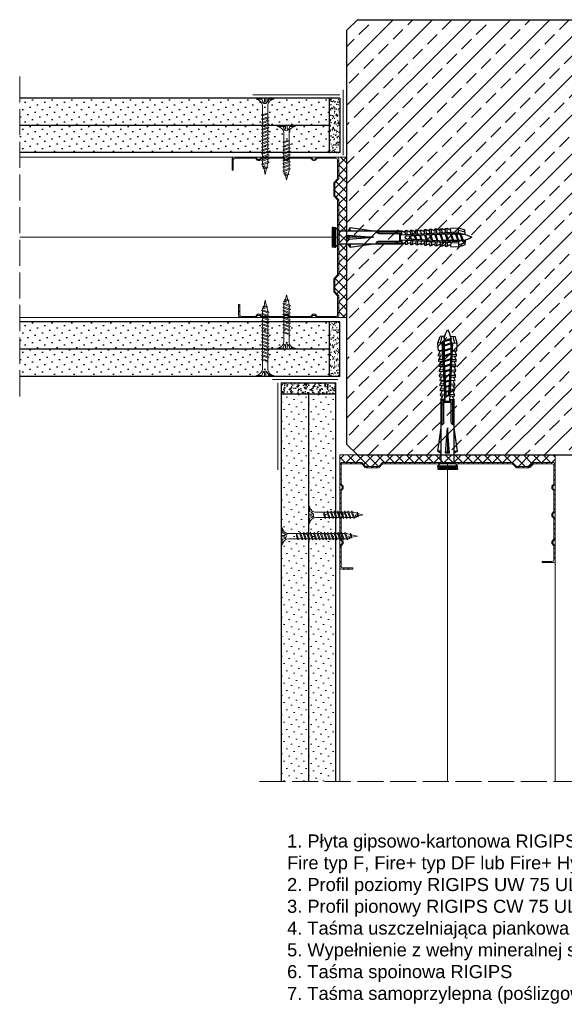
# Model space of a CAD drawing. Header units: millimetres. Extents: x 1245 to 3300, y 237 to 1534.
# Tile 7 of 16: x 2031 to 2281, y 237 to 690. Entities that reach past the tile are written whole.
import ezdxf

# ---------------------------------------------------------------- set-up
doc = ezdxf.new("R2010")
doc.units = ezdxf.units.MM
doc.linetypes.add('ACAD_ISO02W100', pattern=[15, 12, -3])
for name, color, linetype, lineweight in [('_ISOVER WELNA', 7, 'BATTING', 9), ('_RIGIPS AKCESORIA', 7, 'Continuous', 18), ('_RIGIPS G-K', 7, 'Continuous', 25), ('_RIGIPS PROFIL', 7, 'Continuous', 18), ('KRESKOWANIE', 7, 'Continuous', 9), ('PRZERYWANA', 7, 'ACAD_ISO02W100', 9)]:
    doc.layers.add(name, color=color, linetype=linetype, lineweight=lineweight)
doc.styles.get("Standard").update_dxf_attribs({"font": 'arial.ttf'})
doc.linetypes.add('BATTING', pattern='A,0.00254,-2.54,[134,ltypeshp.shx,S=2.54,R=0,X=-2.54,Y=0],-5.08,[134,ltypeshp.shx,S=2.54,R=180,X=2.54,Y=0],-2.54', length=10.16254)
pattern_1 = [(315, (4476.1884, -438.6024), (-1.122532, -3.367596), [0, -3.175])]
pattern_2 = [(315, (4476.1884, -461.8024), (-1.122532, -3.367596), [0, -3.175])]
pattern_3 = [(225, (185.7817, -234.77), (1.122532, -3.367596), [0, -3.175])]

# ---------------------------------------------------------------- blocks, each defined once
blk = doc.blocks.new('TN 25')
at = {"layer": '_RIGIPS AKCESORIA'}
for p, q in [((0, -0.84), (0, 7.16)), ((0, 7.16), (0.46, 7.16)), ((0.46, 4.78), (0, 4.78)), ((0.46, 7.16), (0.46, 4.78)), ((8.47, 4.46), (8.79, 5)), ((8.79, 5), (9.93, 2.01)), ((10.1, 4.46), (10.41, 5)), ((10.41, 5), (11.56, 2.01)), ((11.67, 4.46), (11.99, 5)), ((11.99, 5), (13.14, 2.01)), ((13.21, 4.46), (13.52, 5)), ((13.52, 5), (14.67, 2.01)), ((14.8, 4.46), (15.12, 5)), ((15.12, 5), (16.26, 2.01)), ((16.42, 4.46), (16.73, 5)), ((16.73, 5), (17.88, 2.01)), ((17.99, 4.46), (18.31, 5)), ((18.31, 5), (19.45, 2.01)), ((19.68, 4.46), (20, 5)), ((20, 5), (21.14, 2.01)), ((0, 3.5), (1.77, 3.5)), ((0, 2.83), (1.77, 2.83)), ((0.46, 1.64), (0, 1.64)), ((0.46, -0.84), (0.46, 1.64)), ((1.77, 3.5), (1.77, 4.2)), ((1.77, 2.83), (1.77, 2.18)), ((3.02, 4.46), (8.47, 4.46)), ((7.49, 2.01), (3.55, 2.01)), ((7.12, 4.46), (7.12, 3.18)), ((8.03, 2.01), (7.12, 4.46)), ((7.12, 3.18), (7.65, 1.53)), ((7.65, 1.53), (8.03, 2.01)), ((9.41, 2.01), (8.03, 2.01)), ((9.61, 1.51), (8.47, 4.46)), ((9, 4.46), (10.1, 4.46)), ((9.93, 2.01), (9.61, 1.51)), ((11.04, 2.01), (9.93, 2.01)), ((11.23, 1.51), (10.1, 4.46)), ((10.62, 4.46), (11.67, 4.46)), ((11.56, 2.01), (11.23, 1.51)), ((12.61, 2.01), (11.56, 2.01)), ((12.81, 1.51), (11.67, 4.46)), ((12.2, 4.46), (13.21, 4.46)), ((13.14, 2.01), (12.81, 1.51)), ((14.15, 2.01), (13.14, 2.01)), ((14.34, 1.51), (13.21, 4.46)), ((13.73, 4.46), (14.8, 4.46)), ((14.67, 2.01), (14.34, 1.51)), ((15.74, 2.01), (14.67, 2.01)), ((15.94, 1.51), (14.8, 4.46)), ((15.33, 4.46), (16.42, 4.46)), ((16.26, 2.01), (15.94, 1.51)), ((17.36, 2.01), (16.26, 2.01)), ((17.55, 1.51), (16.42, 4.46)), ((16.94, 4.46), (17.99, 4.46)), ((17.88, 2.01), (17.55, 1.51)), ((18.93, 2.01), (17.88, 2.01)), ((19.13, 1.51), (17.99, 4.46)), ((18.52, 4.46), (19.68, 4.46)), ((19.45, 2.01), (19.13, 1.51)), ((19.45, 2.01), (20.62, 2.01)), ((20.82, 1.51), (19.68, 4.46)), ((20.21, 4.46), (20.7, 4.46)), ((20.7, 4.46), (22.28, 3.98)), ((21.14, 2.01), (20.82, 1.51)), ((21.14, 2.01), (21.81, 2.12)), ((21.85, 1.83), (21.67, 3.28)), ((21.67, 3.28), (22.14, 2.4)), ((22.14, 2.4), (21.85, 1.83)), ((22.7, 2.36), (22.14, 2.4)), ((22.28, 3.98), (22.56, 4.37)), ((22.7, 2.36), (22.28, 3.98)), ((22.56, 4.37), (23.03, 2.71)), ((23.03, 2.71), (22.7, 2.36)), ((22.71, 3.85), (25, 3.24)), ((25, 3.24), (23.03, 2.71)), ((0, -0.84), (0.46, -0.84))]:
    blk.add_line(p, q, dxfattribs=at)
for centre, major_axis, ratio, start_param, end_param in [((3.09, 7.67), (0.17, 3.2), 0.826134, 1.773653, 3.180586), ((-0.04, 0.9), (0, 3.93), 0.848176, -0.720942, -0.151112), ((3.37, -1.57), (0.28, 3.57), 0.832181, 0.035984, 1.430787), ((-2.73, 15.91), (0, 14.76), 0.848176, 3.399396, 3.475072), ((0.59, 4.62), (0, 2.81), 0.848176, 3.475072, 3.862535), ((1.66, 3.18), (0, 0.895), 0.848176, -1.552777, -0.720942), ((1.66, 3.18), (0, 0.895), 0.848176, 3.862535, 4.730408)]:
    blk.add_ellipse(centre, major_axis=major_axis, ratio=ratio, start_param=start_param, end_param=end_param, dxfattribs=at)
blk = doc.blocks.new('TN 35')
at = {"layer": '_RIGIPS AKCESORIA'}
for p, q in [((0, -0.84), (0, 7.16)), ((0, 7.16), (0.46, 7.16)), ((0.46, 4.78), (0, 4.78)), ((0.46, 7.16), (0.46, 4.78)), ((8.47, 4.46), (8.79, 5)), ((8.79, 5), (9.93, 2.01)), ((10.1, 4.46), (10.41, 5)), ((10.41, 5), (11.56, 2.01)), ((11.67, 4.46), (11.99, 5)), ((11.99, 5), (13.14, 2.01)), ((13.21, 4.46), (13.52, 5)), ((13.52, 5), (14.67, 2.01)), ((14.8, 4.46), (15.12, 5)), ((15.12, 5), (16.26, 2.01)), ((16.42, 4.46), (16.73, 5)), ((16.73, 5), (17.88, 2.01)), ((17.99, 4.46), (18.31, 5)), ((18.31, 5), (19.45, 2.01)), ((19.57, 4.46), (19.88, 5)), ((19.88, 5), (21.03, 2.01)), ((21.14, 4.46), (21.46, 5)), ((21.46, 5), (22.6, 2.01)), ((22.72, 4.46), (23.03, 5)), ((23.03, 5), (24.18, 2.01)), ((24.29, 4.46), (24.61, 5)), ((24.61, 5), (25.75, 2.01)), ((25.87, 4.46), (26.18, 5)), ((26.18, 5), (27.33, 2.01)), ((27.44, 4.46), (27.76, 5)), ((27.76, 5), (28.9, 2.01)), ((29.13, 4.46), (29.45, 5)), ((29.45, 5), (30.59, 2.01)), ((0, 3.5), (1.77, 3.5)), ((0, 2.83), (1.77, 2.83)), ((0.46, 1.64), (0, 1.64)), ((0.46, -0.84), (0.46, 1.64)), ((1.77, 3.5), (1.77, 4.2)), ((1.77, 2.83), (1.77, 2.18)), ((3.02, 4.46), (8.47, 4.46)), ((7.49, 2.01), (3.55, 2.01)), ((7.12, 4.46), (7.12, 3.18)), ((8.03, 2.01), (7.12, 4.46)), ((7.12, 3.18), (7.65, 1.53)), ((7.65, 1.53), (8.03, 2.01)), ((9.41, 2.01), (8.03, 2.01)), ((9.61, 1.51), (8.47, 4.46)), ((9, 4.46), (10.1, 4.46)), ((9.93, 2.01), (9.61, 1.51)), ((11.04, 2.01), (9.93, 2.01)), ((11.23, 1.51), (10.1, 4.46)), ((10.62, 4.46), (11.67, 4.46)), ((11.56, 2.01), (11.23, 1.51)), ((12.61, 2.01), (11.56, 2.01)), ((12.81, 1.51), (11.67, 4.46)), ((12.2, 4.46), (13.21, 4.46)), ((13.14, 2.01), (12.81, 1.51)), ((14.15, 2.01), (13.14, 2.01)), ((14.34, 1.51), (13.21, 4.46)), ((13.73, 4.46), (14.8, 4.46)), ((14.67, 2.01), (14.34, 1.51)), ((15.74, 2.01), (14.67, 2.01)), ((15.94, 1.51), (14.8, 4.46)), ((15.33, 4.46), (16.42, 4.46)), ((16.26, 2.01), (15.94, 1.51)), ((17.36, 2.01), (16.26, 2.01)), ((17.55, 1.51), (16.42, 4.46)), ((16.94, 4.46), (17.99, 4.46)), ((17.88, 2.01), (17.55, 1.51)), ((18.93, 2.01), (17.84, 2.01)), ((19.13, 1.51), (17.99, 4.46)), ((18.52, 4.46), (19.57, 4.46)), ((19.45, 2.01), (19.13, 1.51)), ((20.51, 2.01), (19.41, 2.01)), ((20.7, 1.51), (19.57, 4.46)), ((20.09, 4.46), (21.14, 4.46)), ((21.03, 2.01), (20.7, 1.51)), ((22.08, 2.01), (20.99, 2.01)), ((22.28, 1.51), (21.14, 4.46)), ((21.67, 4.46), (22.72, 4.46)), ((22.6, 2.01), (22.28, 1.51)), ((23.66, 2.01), (22.56, 2.01)), ((23.85, 1.51), (22.72, 4.46)), ((23.24, 4.46), (24.29, 4.46)), ((24.18, 2.01), (23.85, 1.51)), ((25.23, 2.01), (24.14, 2.01)), ((25.43, 1.51), (24.29, 4.46)), ((24.81, 4.46), (25.87, 4.46)), ((25.75, 2.01), (25.43, 1.51)), ((26.81, 2.01), (25.71, 2.01)), ((27, 1.51), (25.87, 4.46)), ((26.39, 4.46), (27.44, 4.46)), ((27.33, 2.01), (27, 1.51)), ((28.38, 2.01), (27.33, 2.01)), ((28.58, 1.51), (27.44, 4.46)), ((27.96, 4.46), (29.13, 4.46)), ((28.9, 2.01), (28.58, 1.51)), ((28.9, 2.01), (30.07, 2.01)), ((30.27, 1.51), (29.13, 4.46)), ((29.65, 4.46), (30.15, 4.46)), ((30.15, 4.46), (31.73, 3.98)), ((30.59, 2.01), (30.27, 1.51)), ((30.59, 2.01), (31.26, 2.12)), ((31.3, 1.83), (31.12, 3.28)), ((31.12, 3.28), (31.59, 2.4)), ((31.59, 2.4), (31.3, 1.83)), ((32.15, 2.36), (31.59, 2.4)), ((31.73, 3.98), (32.01, 4.37)), ((32.15, 2.36), (31.73, 3.98)), ((32.01, 4.37), (32.48, 2.71)), ((32.48, 2.71), (32.15, 2.36)), ((32.16, 3.85), (35, 3.24)), ((35, 3.24), (32.48, 2.71)), ((0, -0.84), (0.46, -0.84))]:
    blk.add_line(p, q, dxfattribs=at)
for centre, major_axis, ratio, start_param, end_param in [((3.09, 7.67), (0.17, 3.2), 0.826134, 1.773653, 3.180586), ((-0.04, 0.9), (0, 3.93), 0.848176, -0.720942, -0.151112), ((3.37, -1.57), (0.28, 3.57), 0.832181, 0.035984, 1.430787), ((-2.73, 15.91), (0, 14.76), 0.848176, 3.399396, 3.475072), ((0.59, 4.62), (0, 2.81), 0.848176, 3.475072, 3.862535), ((1.66, 3.18), (0, 0.895), 0.848176, -1.552777, -0.720942), ((1.66, 3.18), (0, 0.895), 0.848176, 3.862535, 4.730408)]:
    blk.add_ellipse(centre, major_axis=major_axis, ratio=ratio, start_param=start_param, end_param=end_param, dxfattribs=at)
blk = doc.blocks.new('CW 75 ULTRASTIL')
h = blk.add_hatch()
h.set_pattern_fill('ANSI31', color=256, scale=0.5, style=0)
h.paths.add_polyline_path([(106.07, 103.31, -0.414214), (106.87, 104.11), (115.19, 104.11, -0.198912), (115.55, 103.96), (116.25, 103.25, 0.198912), (116.61, 103.11), (117.19, 103.11, 0.198912), (117.55, 103.25), (118.25, 103.96, -0.198912), (118.61, 104.11), (127.89, 104.11, -0.198912), (128.25, 103.96), (128.95, 103.25, 0.198912), (129.31, 103.11), (129.89, 103.11, 0.198912), (130.25, 103.25), (130.95, 103.96, -0.198912), (131.31, 104.11), (140.59, 104.11, -0.198912), (140.95, 103.96), (141.65, 103.25, 0.198912), (142.01, 103.11), (142.59, 103.11, 0.198912), (142.95, 103.25), (143.65, 103.96, -0.198912), (144.01, 104.11), (153.17, 104.11, -0.414214), (153.97, 103.31), (153.97, 98.66), (154.52, 98.66), (154.52, 103.86, 0.414214), (153.72, 104.66), (144.01, 104.66, 0.198912), (143.65, 104.51), (142.95, 103.8, -0.198912), (142.59, 103.66), (142.01, 103.66, -0.198912), (141.65, 103.8), (140.95, 104.51, 0.198912), (140.59, 104.66), (131.31, 104.66, 0.198912), (130.95, 104.51), (130.25, 103.8, -0.198912), (129.89, 103.66), (129.31, 103.66, -0.198912), (128.95, 103.8), (128.25, 104.51, 0.198912), (127.89, 104.66), (118.61, 104.66, 0.198912), (118.25, 104.51), (117.55, 103.8, -0.198912), (117.19, 103.66), (116.61, 103.66, -0.198912), (116.25, 103.8), (115.55, 104.51, 0.198912), (115.19, 104.66), (106.32, 104.66, 0.414214), (105.52, 103.86), (105.52, 94.86, 0.198912), (105.67, 94.51), (107.17, 93, -0.198912), (107.32, 92.65), (107.32, 87.06, -0.198912), (107.17, 86.71), (105.67, 85.2, 0.198912), (105.52, 84.85), (105.52, 50.66, 0.198912), (105.67, 50.31), (107.17, 48.8, -0.198912), (107.32, 48.45), (107.32, 42.86, -0.198912), (107.17, 42.51), (105.67, 41, 0.198912), (105.52, 40.65), (105.52, 31.66, 0.414214), (106.32, 30.86), (115.19, 30.86, 0.198912), (115.55, 31), (116.25, 31.71, -0.198912), (116.61, 31.86), (117.19, 31.86, -0.198912), (117.55, 31.71), (118.25, 31, 0.198912), (118.61, 30.86), (127.89, 30.86, 0.198912), (128.25, 31), (128.95, 31.71, -0.198912), (129.31, 31.86), (129.89, 31.86, -0.198912), (130.25, 31.71), (130.95, 31, 0.198912), (131.31, 30.86), (140.59, 30.86, 0.198912), (140.95, 31), (141.65, 31.71, -0.198912), (142.01, 31.86), (142.59, 31.86, -0.198912), (142.95, 31.71), (143.65, 31, 0.198912), (144.01, 30.86), (150.72, 30.86, 0.414214), (151.52, 31.66), (151.52, 36.86), (150.97, 36.86), (150.97, 32.21, -0.414214), (150.17, 31.41), (144.01, 31.41, -0.198912), (143.65, 31.55), (142.95, 32.26, 0.198912), (142.59, 32.41), (142.01, 32.41, 0.198912), (141.65, 32.26), (140.95, 31.55, -0.198912), (140.59, 31.41), (131.31, 31.41, -0.198912), (130.95, 31.55), (130.25, 32.26, 0.198912), (129.89, 32.41), (129.31, 32.41, 0.198912), (128.95, 32.26), (128.25, 31.55, -0.198912), (127.89, 31.41), (118.61, 31.41, -0.198912), (118.25, 31.55), (117.55, 32.26, 0.198912), (117.19, 32.41), (116.61, 32.41, 0.198912), (116.25, 32.26), (115.55, 31.55, -0.198912), (115.19, 31.41), (106.87, 31.41, -0.414214), (106.07, 32.21), (106.07, 40.65, -0.198912), (106.22, 41), (107.72, 42.51, 0.198912), (107.87, 42.86), (107.87, 48.45, 0.198912), (107.72, 48.8), (106.22, 50.31, -0.198912), (106.07, 50.66), (106.07, 84.85, -0.198912), (106.22, 85.2), (107.72, 86.71, 0.198912), (107.87, 87.06), (107.87, 92.65, 0.198912), (107.72, 93), (106.22, 94.51, -0.198912), (106.07, 94.86)])
at = {"layer": '_RIGIPS PROFIL'}
for p, q in [((115.19, 104.66), (106.32, 104.66)), ((115.19, 104.11), (106.87, 104.11)), ((115.55, 104.51), (116.25, 103.8)), ((118.25, 104.51), (117.55, 103.8)), ((127.89, 104.66), (118.61, 104.66)), ((127.89, 104.11), (118.61, 104.11)), ((128.25, 104.51), (128.95, 103.8)), ((130.95, 104.51), (130.25, 103.8)), ((131.31, 104.66), (140.59, 104.66)), ((131.31, 104.11), (140.59, 104.11)), ((140.95, 104.51), (141.65, 103.8)), ((143.65, 104.51), (142.95, 103.8)), ((153.72, 104.66), (144.01, 104.66)), ((153.17, 104.11), (144.01, 104.11)), ((105.52, 103.86), (105.52, 94.86)), ((106.07, 103.31), (106.07, 94.86)), ((115.55, 103.96), (116.25, 103.25)), ((117.19, 103.66), (116.61, 103.66)), ((117.19, 103.11), (116.61, 103.11)), ((118.25, 103.96), (117.55, 103.25)), ((128.25, 103.96), (128.95, 103.25)), ((129.89, 103.66), (129.31, 103.66)), ((129.89, 103.11), (129.31, 103.11)), ((130.95, 103.96), (130.25, 103.25)), ((140.95, 103.96), (141.65, 103.25)), ((142.59, 103.66), (142.01, 103.66)), ((142.59, 103.11), (142.01, 103.11)), ((143.65, 103.96), (142.95, 103.25)), ((153.97, 98.66), (153.97, 103.31)), ((154.52, 98.66), (154.52, 103.86)), ((153.97, 98.66), (154.52, 98.66)), ((107.17, 93), (105.67, 94.51)), ((107.72, 93), (106.22, 94.51)), ((107.32, 92.65), (107.32, 87.06)), ((107.87, 92.65), (107.87, 87.06)), ((107.17, 86.71), (105.67, 85.2)), ((107.72, 86.71), (106.22, 85.2)), ((105.52, 84.85), (105.52, 50.66)), ((106.07, 84.85), (106.07, 50.66)), ((107.17, 48.8), (105.67, 50.31)), ((107.72, 48.8), (106.22, 50.31)), ((107.32, 42.86), (107.32, 48.45)), ((107.87, 42.86), (107.87, 48.45)), ((107.17, 42.51), (105.67, 41)), ((107.72, 42.51), (106.22, 41)), ((105.52, 31.66), (105.52, 40.65)), ((106.07, 32.21), (106.07, 40.65)), ((150.97, 36.86), (150.97, 32.21)), ((150.97, 36.86), (151.52, 36.86)), ((151.52, 36.86), (151.52, 31.66)), ((115.55, 31.55), (116.25, 32.26)), ((115.55, 31), (116.25, 31.71)), ((117.19, 32.41), (116.61, 32.41)), ((117.19, 31.86), (116.61, 31.86)), ((118.25, 31.55), (117.55, 32.26)), ((118.25, 31), (117.55, 31.71)), ((128.25, 31.55), (128.95, 32.26)), ((128.25, 31), (128.95, 31.71)), ((129.89, 32.41), (129.31, 32.41)), ((129.89, 31.86), (129.31, 31.86)), ((130.95, 31.55), (130.25, 32.26)), ((130.95, 31), (130.25, 31.71)), ((140.95, 31.55), (141.65, 32.26)), ((140.95, 31), (141.65, 31.71)), ((142.59, 32.41), (142.01, 32.41)), ((142.59, 31.86), (142.01, 31.86)), ((143.65, 31.55), (142.95, 32.26)), ((143.65, 31), (142.95, 31.71)), ((115.19, 30.86), (106.32, 30.86)), ((115.19, 31.41), (106.87, 31.41)), ((127.89, 31.41), (118.61, 31.41)), ((127.89, 30.86), (118.61, 30.86)), ((131.31, 31.41), (140.59, 31.41)), ((131.31, 30.86), (140.59, 30.86)), ((150.17, 31.41), (144.01, 31.41)), ((150.72, 30.86), (144.01, 30.86))]:
    blk.add_line(p, q, dxfattribs=at)
for centre, radius, start, end in [((106.32, 103.86), 0.8, 90, 180), ((106.87, 103.31), 0.8, 90, 180), ((115.19, 104.16), 0.5, 45, 90), ((115.19, 103.61), 0.5, 45, 90), ((118.61, 104.16), 0.5, 90, 135), ((118.61, 103.61), 0.5, 90, 135), ((127.89, 104.16), 0.5, 45, 90), ((127.89, 103.61), 0.5, 45, 90), ((131.31, 104.16), 0.5, 90, 135), ((131.31, 103.61), 0.5, 90, 135), ((140.59, 104.16), 0.5, 45, 90), ((140.59, 103.61), 0.5, 45, 90), ((144.01, 104.16), 0.5, 90, 135), ((144.01, 103.61), 0.5, 90, 135), ((153.17, 103.31), 0.8, 0, 90), ((153.72, 103.86), 0.8, 0, 90), ((116.61, 104.16), 0.5, 225, 270), ((116.61, 103.61), 0.5, 225, 270), ((117.19, 104.16), 0.5, 270, 315), ((117.19, 103.61), 0.5, 270, 315), ((129.31, 104.16), 0.5, 225, 270), ((129.31, 103.61), 0.5, 225, 270), ((129.89, 104.16), 0.5, 270, 315), ((129.89, 103.61), 0.5, 270, 315), ((142.01, 104.16), 0.5, 225, 270), ((142.01, 103.61), 0.5, 225, 270), ((142.59, 104.16), 0.5, 270, 315), ((142.59, 103.61), 0.5, 270, 315), ((106.02, 94.86), 0.5, 180, 225), ((106.57, 94.86), 0.5, 180, 225), ((106.82, 92.65), 0.5, 0, 45), ((107.37, 92.65), 0.5, 0, 45), ((106.82, 87.06), 0.5, 315, 0), ((107.37, 87.06), 0.5, 315, 0), ((106.02, 84.85), 0.5, 135, 180), ((106.57, 84.85), 0.5, 135, 180), ((106.02, 50.66), 0.5, 180, 225), ((106.57, 50.66), 0.5, 180, 225), ((106.82, 48.45), 0.5, 0, 45), ((107.37, 48.45), 0.5, 0, 45), ((106.02, 40.65), 0.5, 135, 180), ((106.57, 40.65), 0.5, 135, 180), ((106.82, 42.86), 0.5, 315, 0), ((107.37, 42.86), 0.5, 315, 0), ((106.87, 32.21), 0.8, 180, 270), ((116.61, 31.91), 0.5, 90, 135), ((116.61, 31.36), 0.5, 90, 135), ((117.19, 31.91), 0.5, 45, 90), ((117.19, 31.36), 0.5, 45, 90), ((129.31, 31.91), 0.5, 90, 135), ((129.31, 31.36), 0.5, 90, 135), ((129.89, 31.91), 0.5, 45, 90), ((129.89, 31.36), 0.5, 45, 90), ((142.01, 31.91), 0.5, 90, 135), ((142.01, 31.36), 0.5, 90, 135), ((142.59, 31.91), 0.5, 45, 90), ((142.59, 31.36), 0.5, 45, 90), ((150.17, 32.21), 0.8, 270, 0), ((106.32, 31.66), 0.8, 180, 270), ((115.19, 31.91), 0.5, 270, 315), ((115.19, 31.36), 0.5, 270, 315), ((118.61, 31.91), 0.5, 225, 270), ((118.61, 31.36), 0.5, 225, 270), ((127.89, 31.91), 0.5, 270, 315), ((127.89, 31.36), 0.5, 270, 315), ((131.31, 31.91), 0.5, 225, 270), ((131.31, 31.36), 0.5, 225, 270), ((140.59, 31.91), 0.5, 270, 315), ((140.59, 31.36), 0.5, 270, 315), ((144.01, 31.91), 0.5, 225, 270), ((144.01, 31.36), 0.5, 225, 270), ((150.72, 31.66), 0.8, 270, 0)]:
    blk.add_arc(centre, radius, start, end, dxfattribs=at)
blk = doc.blocks.new('kolek rozprezny komplet 60')
for p, q in [((390.66, 217.01), (390.76, 218.91)), ((393.75, 218.75), (390.71, 217.96)), ((393.81, 219.85), (390.76, 218.91)), ((392.67, 216.95), (393.04, 217.45)), ((393.07, 216.95), (393.04, 217.45)), ((393.68, 217.35), (393.81, 219.85)), ((417.38, 216.11), (393.68, 217.35)), ((420.47, 216.55), (393.71, 217.95)), ((397.41, 219.66), (393.81, 219.85)), ((394.67, 216.95), (394.92, 217.29)), ((395.07, 216.95), (395.05, 217.28)), ((397.31, 217.76), (397.41, 219.66)), ((397.67, 217.14), (397.71, 217.74)), ((399, 219.58), (397.82, 218.98)), ((398.47, 217.1), (398.5, 217.7)), ((398.9, 217.68), (399, 219.58)), ((399.8, 219.54), (399, 219.58)), ((399.7, 217.64), (399.8, 219.54)), ((400.07, 217.02), (400.1, 217.62)), ((401.4, 219.45), (400.22, 218.85)), ((400.87, 216.98), (400.9, 217.58)), ((401.3, 217.56), (401.4, 219.45)), ((402.2, 219.41), (401.4, 219.45)), ((402.1, 217.51), (402.2, 219.41)), ((402.47, 216.89), (402.5, 217.49)), ((403.8, 219.33), (402.61, 218.72)), ((403.27, 216.85), (403.3, 217.45)), ((403.7, 217.43), (403.8, 219.33)), ((404.6, 219.29), (403.8, 219.33)), ((404.5, 217.39), (404.6, 219.29)), ((404.86, 216.77), (404.9, 217.37)), ((406.19, 219.2), (405.01, 218.6)), ((405.66, 216.73), (405.69, 217.32)), ((406.09, 217.3), (406.19, 219.2)), ((406.99, 219.16), (406.19, 219.2)), ((406.89, 217.26), (406.99, 219.16)), ((407.26, 216.64), (407.29, 217.24)), ((408.59, 219.08), (407.41, 218.47)), ((408.06, 216.6), (408.09, 217.2)), ((408.49, 217.18), (408.59, 219.08)), ((409.39, 219.03), (408.59, 219.08)), ((409.29, 217.14), (409.39, 219.03)), ((410.99, 218.95), (409.8, 218.35)), ((410.89, 217.05), (410.99, 218.95)), ((412.59, 218.87), (411.4, 218.26)), ((412.49, 216.97), (412.59, 218.87)), ((413.38, 218.82), (412.59, 218.87)), ((413.28, 216.93), (413.38, 218.82)), ((414.98, 218.74), (413.8, 218.14)), ((414.88, 216.84), (414.98, 218.74)), ((415.78, 218.7), (414.98, 218.74)), ((415.68, 216.8), (415.78, 218.7)), ((417.38, 218.62), (416.2, 218.01)), ((417.28, 216.72), (417.38, 218.62)), ((418.18, 218.57), (417.38, 218.62)), ((418.08, 216.68), (418.18, 218.57)), ((419.78, 218.49), (418.59, 217.89)), ((419.68, 216.59), (419.78, 218.49)), ((431.37, 217.95), (419.75, 217.95)), ((448.67, 218.45), (419.77, 218.45)), ((443.47, 219.95), (432.8, 218.45)), ((443.47, 218.45), (443.47, 219.95)), ((443.47, 219.95), (444.34, 218.45)), ((450.17, 219.95), (448.67, 218.45)), ((448.67, 218.45), (448.67, 212.45)), ((450.17, 219.95), (450.17, 210.95)), ((450.67, 219.95), (450.17, 219.95)), ((450.67, 219.95), (450.67, 210.95)), ((450.67, 219.35), (451.17, 219.95)), ((451.17, 219.95), (451.67, 219.95)), ((451.17, 219.95), (451.17, 210.95)), ((451.67, 219.95), (451.67, 210.95)), ((393.15, 216.88), (390.66, 217.01)), ((393.15, 214.02), (390.66, 213.89)), ((390.66, 213.89), (390.76, 211.99)), ((393.75, 212.15), (390.71, 212.94)), ((391.67, 216.95), (392.67, 216.95)), ((392.67, 216.95), (391.67, 213.95)), ((391.67, 213.95), (391.71, 213.45)), ((391.71, 213.45), (392.07, 213.95)), ((392.67, 216.95), (392.07, 213.95)), ((393.07, 216.95), (392.07, 213.95)), ((392.07, 213.95), (393.67, 213.95)), ((393.07, 216.95), (394.67, 216.95)), ((394.67, 216.95), (393.67, 213.95)), ((393.67, 213.95), (393.7, 213.55)), ((417.38, 214.79), (393.68, 213.55)), ((393.68, 213.55), (393.81, 211.05)), ((420.47, 214.35), (393.71, 212.95)), ((393.78, 213.55), (394.07, 213.95)), ((394.67, 216.95), (394.07, 213.95)), ((395.07, 216.95), (394.07, 213.95)), ((394.07, 213.95), (396.07, 213.95)), ((395.07, 216.95), (397.07, 216.95)), ((397.07, 216.95), (396.07, 213.95)), ((396.07, 213.95), (396.09, 213.67)), ((396.28, 213.68), (396.47, 213.95)), ((397.07, 216.95), (396.47, 213.95)), ((397.47, 216.95), (396.47, 213.95)), ((396.47, 213.95), (398.47, 213.95)), ((397.07, 216.95), (397.23, 217.17)), ((397.31, 213.14), (397.41, 211.24)), ((397.47, 216.95), (397.46, 217.16)), ((397.47, 216.95), (399.47, 216.95)), ((397.67, 213.76), (397.71, 213.16)), ((399.47, 216.95), (398.47, 213.95)), ((398.47, 213.95), (398.48, 213.8)), ((398.47, 213.8), (398.5, 213.2)), ((398.77, 213.81), (398.87, 213.95)), ((399.47, 216.95), (398.87, 213.95)), ((399.87, 216.95), (398.87, 213.95)), ((398.87, 213.95), (400.87, 213.95)), ((398.9, 213.22), (399, 211.32)), ((399.47, 216.95), (399.55, 217.05)), ((399.7, 213.26), (399.8, 211.36)), ((399.87, 216.95), (399.87, 217.03)), ((399.87, 216.95), (401.38, 216.95)), ((400.07, 213.88), (400.1, 213.28)), ((401.87, 216.92), (400.87, 213.95)), ((400.87, 213.95), (400.88, 213.92)), ((400.87, 213.92), (400.9, 213.32)), ((401.87, 216.92), (401.27, 213.95)), ((402.26, 216.9), (401.27, 213.95)), ((401.27, 213.95), (401.38, 213.95)), ((401.27, 213.94), (401.27, 213.95)), ((401.3, 213.35), (401.4, 211.45)), ((402.1, 213.39), (402.2, 211.49)), ((402.47, 214.01), (402.5, 213.41)), ((403.27, 214.05), (403.3, 213.45)), ((404.22, 216.8), (403.31, 214.05)), ((404.24, 216.8), (403.7, 214.07)), ((403.7, 213.47), (403.8, 211.57)), ((404.62, 216.78), (403.72, 214.07)), ((404.5, 213.51), (404.6, 211.62)), ((404.86, 214.13), (404.9, 213.53)), ((405.66, 214.17), (405.69, 213.58)), ((406.58, 216.68), (405.75, 214.18)), ((406.09, 213.6), (406.19, 211.7)), ((406.62, 216.68), (406.12, 214.2)), ((406.98, 216.66), (406.16, 214.2)), ((406.89, 213.64), (406.99, 211.74)), ((407.26, 214.26), (407.29, 213.66)), ((408.06, 214.3), (408.09, 213.7)), ((408.94, 216.55), (408.19, 214.31)), ((408.49, 213.72), (408.59, 211.82)), ((408.99, 216.55), (408.55, 214.33)), ((409.34, 216.53), (408.6, 214.33)), ((409.29, 213.76), (409.39, 211.87)), ((409.66, 216.52), (409.69, 217.12)), ((409.66, 214.38), (409.69, 213.79)), ((410.46, 216.47), (410.49, 217.07)), ((410.46, 214.43), (410.49, 213.83)), ((411.3, 216.43), (410.64, 214.44)), ((410.89, 213.85), (410.99, 211.95)), ((411.37, 216.43), (410.98, 214.45)), ((411.69, 216.41), (411.04, 214.46)), ((412.05, 216.39), (412.09, 216.99)), ((412.05, 214.51), (412.09, 213.91)), ((412.49, 213.93), (412.59, 212.03)), ((412.85, 216.35), (412.89, 216.95)), ((412.85, 214.55), (412.89, 213.95)), ((413.66, 216.31), (413.08, 214.56)), ((413.28, 213.97), (413.38, 212.08)), ((413.75, 216.3), (413.4, 214.58)), ((414.05, 216.29), (413.49, 214.58)), ((414.98, 212.16), (413.8, 212.76)), ((414.45, 216.27), (414.48, 216.86)), ((414.45, 214.64), (414.48, 214.04)), ((414.88, 214.06), (414.98, 212.16)), ((415.25, 216.22), (415.28, 216.82)), ((415.25, 214.68), (415.28, 214.08)), ((416.02, 216.18), (415.52, 214.69)), ((415.68, 214.1), (415.78, 212.2)), ((416.12, 216.18), (415.83, 214.71)), ((416.41, 216.16), (415.93, 214.71)), ((417.38, 212.29), (416.2, 212.89)), ((417.28, 214.18), (417.38, 212.29)), ((418.22, 215.58), (418.01, 214.95)), ((418.08, 214.22), (418.18, 212.33)), ((419.78, 212.41), (418.59, 213.01)), ((419.68, 214.31), (419.78, 212.41)), ((430.17, 217.15), (419.71, 217.15)), ((430.17, 213.75), (419.71, 213.75)), ((431.37, 212.95), (419.75, 212.95)), ((420.47, 217.15), (420.47, 213.75)), ((420.67, 217.15), (420.67, 213.75)), ((420.87, 217.15), (420.87, 213.75)), ((444.34, 216.37), (432.8, 215.45)), ((432.8, 215.45), (443.47, 215.45)), ((444.34, 214.53), (432.8, 215.45)), ((444.34, 216.37), (443.47, 215.45)), ((444.34, 214.53), (443.47, 215.45)), ((444.34, 214.53), (444.34, 216.37)), ((448.67, 216.95), (448.67, 213.95)), ((393.81, 211.05), (390.76, 211.99)), ((397.41, 211.24), (393.81, 211.05)), ((399, 211.32), (397.82, 211.93)), ((399.8, 211.36), (399, 211.32)), ((401.4, 211.45), (400.22, 212.05)), ((402.2, 211.49), (401.4, 211.45)), ((403.8, 211.57), (402.61, 212.18)), ((404.6, 211.62), (403.8, 211.57)), ((406.19, 211.7), (405.01, 212.3)), ((406.99, 211.74), (406.19, 211.7)), ((408.59, 211.82), (407.41, 212.43)), ((409.39, 211.87), (408.59, 211.82)), ((410.99, 211.95), (409.8, 212.55)), ((412.59, 212.03), (411.4, 212.64)), ((413.38, 212.08), (412.59, 212.03)), ((415.78, 212.2), (414.98, 212.16)), ((418.18, 212.33), (417.38, 212.29)), ((448.67, 212.45), (419.77, 212.45)), ((443.47, 210.95), (432.8, 212.45)), ((443.47, 212.45), (443.47, 210.95)), ((443.47, 210.95), (444.34, 212.45)), ((450.17, 210.95), (448.67, 212.45)), ((450.67, 210.95), (450.17, 210.95)), ((450.67, 211.55), (451.17, 210.95)), ((451.17, 210.95), (451.67, 210.95))]:
    blk.add_line(p, q)
for centre, radius, start, end in [((393.65, 216.85), 0.5, 87, 177), ((397.68, 219.24), 0.3, 177, 297), ((400.08, 219.12), 0.3, 177, 297), ((402.48, 218.99), 0.3, 177, 297), ((404.87, 218.87), 0.3, 177, 297), ((407.27, 218.74), 0.3, 177, 297), ((409.67, 218.61), 0.3, 177, 297), ((411.27, 218.53), 0.3, 177, 297), ((413.66, 218.41), 0.3, 177, 297), ((416.06, 218.28), 0.3, 177, 297), ((418.46, 218.15), 0.3, 177, 297), ((422.67, 216.95), 1, 90, 168.463), ((430.17, 218.45), 1.3, 270, 0), ((393.41, 206.24), 10.85, 99.2038, 121.9083), ((393.41, 224.66), 10.85, 238.0917, 260.7962), ((393.65, 214.05), 0.5, 183, 273), ((411.27, 212.37), 0.3, 63, 183), ((413.66, 212.5), 0.3, 63, 183), ((416.06, 212.62), 0.3, 63, 183), ((417.55, 215.45), 0.682, 255.8604, 104.1386), ((418.46, 212.75), 0.3, 63, 183), ((422.67, 213.95), 1, 191.537, 270), ((430.17, 212.45), 1.3, 0, 90), ((397.68, 211.66), 0.3, 63, 183), ((400.08, 211.78), 0.3, 63, 183), ((402.48, 211.91), 0.3, 63, 183), ((404.87, 212.03), 0.3, 63, 183), ((407.27, 212.16), 0.3, 63, 183), ((409.67, 212.29), 0.3, 63, 183)]:
    blk.add_arc(centre, radius, start, end)
blk = doc.blocks.new('CW 100 ULTRASTIL')
h = blk.add_hatch()
h.set_pattern_fill('ANSI31', color=256, scale=0.5, style=0)
h.paths.add_polyline_path([(179.46, 109.85, -0.198912), (179.6, 110.2), (181.11, 111.71, 0.198912), (181.26, 112.06), (181.26, 117.65, 0.198912), (181.11, 118), (179.6, 119.51, -0.198912), (179.46, 119.86), (179.46, 128.31, -0.414214), (180.26, 129.11), (188.58, 129.11, -0.198912), (188.93, 128.96), (189.64, 128.25, 0.198912), (189.99, 128.11), (190.58, 128.11, 0.198912), (190.93, 128.25), (191.64, 128.96, -0.198912), (191.99, 129.11), (201.28, 129.11, -0.198912), (201.63, 128.96), (202.34, 128.25, 0.198912), (202.69, 128.11), (203.28, 128.11, 0.198912), (203.63, 128.25), (204.34, 128.96, -0.198912), (204.69, 129.11), (213.98, 129.11, -0.198912), (214.33, 128.96), (215.04, 128.25, 0.198912), (215.39, 128.11), (215.98, 128.11, 0.198912), (216.33, 128.25), (217.04, 128.96, -0.198912), (217.39, 129.11), (226.56, 129.11, -0.414214), (227.36, 128.31), (227.36, 123.66), (227.91, 123.66), (227.91, 128.86, 0.414214), (227.11, 129.66), (217.39, 129.66, 0.198912), (217.04, 129.51), (216.33, 128.8, -0.198912), (215.98, 128.66), (215.39, 128.66, -0.198912), (215.04, 128.8), (214.33, 129.51, 0.198912), (213.98, 129.66), (204.69, 129.66, 0.198912), (204.34, 129.51), (203.63, 128.8, -0.198912), (203.28, 128.66), (202.69, 128.66, -0.198912), (202.34, 128.8), (201.63, 129.51, 0.198912), (201.28, 129.66), (191.99, 129.66, 0.198912), (191.64, 129.51), (190.93, 128.8, -0.198912), (190.58, 128.66), (189.99, 128.66, -0.198912), (189.64, 128.8), (188.93, 129.51, 0.198912), (188.58, 129.66), (179.71, 129.66, 0.414214), (178.91, 128.86), (178.91, 119.86, 0.198912), (179.05, 119.51), (180.56, 118, -0.198912), (180.71, 117.65), (180.71, 112.06, -0.198912), (180.56, 111.71), (179.05, 110.2, 0.198912), (178.91, 109.85), (178.91, 50.66, 0.198912), (179.05, 50.31), (180.56, 48.8, -0.198912), (180.71, 48.45), (180.71, 42.86, -0.198912), (180.56, 42.51), (179.05, 41, 0.198912), (178.91, 40.65), (178.91, 31.66, 0.414214), (179.71, 30.86), (188.58, 30.86, 0.198912), (188.93, 31), (189.64, 31.71, -0.198912), (189.99, 31.86), (190.58, 31.86, -0.198912), (190.93, 31.71), (191.64, 31, 0.198912), (191.99, 30.86), (201.28, 30.86, 0.198912), (201.63, 31), (202.34, 31.71, -0.198912), (202.69, 31.86), (203.28, 31.86, -0.198912), (203.63, 31.71), (204.34, 31, 0.198912), (204.69, 30.86), (213.98, 30.86, 0.198912), (214.33, 31), (215.04, 31.71, -0.198912), (215.39, 31.86), (215.98, 31.86, -0.198912), (216.33, 31.71), (217.04, 31, 0.198912), (217.39, 30.86), (224.11, 30.86, 0.414214), (224.91, 31.66), (224.91, 36.86), (224.36, 36.86), (224.36, 32.21, -0.414214), (223.56, 31.41), (217.39, 31.41, -0.198912), (217.04, 31.55), (216.33, 32.26, 0.198912), (215.98, 32.41), (215.39, 32.41, 0.198912), (215.04, 32.26), (214.33, 31.55, -0.198912), (213.98, 31.41), (204.69, 31.41, -0.198912), (204.34, 31.55), (203.63, 32.26, 0.198912), (203.28, 32.41), (202.69, 32.41, 0.198912), (202.34, 32.26), (201.63, 31.55, -0.198912), (201.28, 31.41), (191.99, 31.41, -0.198912), (191.64, 31.55), (190.93, 32.26, 0.198912), (190.58, 32.41), (189.99, 32.41, 0.198912), (189.64, 32.26), (188.93, 31.55, -0.198912), (188.58, 31.41), (180.26, 31.41, -0.414214), (179.46, 32.21), (179.46, 40.65, -0.198912), (179.6, 41), (181.11, 42.51, 0.198912), (181.26, 42.86), (181.26, 48.45, 0.198912), (181.11, 48.8), (179.6, 50.31, -0.198912), (179.46, 50.66)])
at = {"layer": '_RIGIPS PROFIL'}
for p, q in [((178.91, 128.86), (178.91, 119.86)), ((179.46, 128.31), (179.46, 119.86)), ((188.58, 129.66), (179.71, 129.66)), ((188.58, 129.11), (180.26, 129.11)), ((188.93, 129.51), (189.64, 128.8)), ((188.93, 128.96), (189.64, 128.25)), ((190.58, 128.66), (189.99, 128.66)), ((190.58, 128.11), (189.99, 128.11)), ((191.64, 129.51), (190.93, 128.8)), ((191.64, 128.96), (190.93, 128.25)), ((201.28, 129.66), (191.99, 129.66)), ((201.28, 129.11), (191.99, 129.11)), ((201.63, 129.51), (202.34, 128.8)), ((201.63, 128.96), (202.34, 128.25)), ((203.28, 128.66), (202.69, 128.66)), ((203.28, 128.11), (202.69, 128.11)), ((204.34, 129.51), (203.63, 128.8)), ((204.34, 128.96), (203.63, 128.25)), ((204.69, 129.66), (213.98, 129.66)), ((204.69, 129.11), (213.98, 129.11)), ((214.33, 129.51), (215.04, 128.8)), ((214.33, 128.96), (215.04, 128.25)), ((215.98, 128.66), (215.39, 128.66)), ((215.98, 128.11), (215.39, 128.11)), ((217.04, 129.51), (216.33, 128.8)), ((217.04, 128.96), (216.33, 128.25)), ((227.11, 129.66), (217.39, 129.66)), ((226.56, 129.11), (217.39, 129.11)), ((227.36, 123.66), (227.36, 128.31)), ((227.91, 123.66), (227.91, 128.86)), ((227.36, 123.66), (227.91, 123.66)), ((180.56, 118), (179.05, 119.51)), ((181.11, 118), (179.6, 119.51)), ((180.71, 117.65), (180.71, 112.06)), ((181.26, 117.65), (181.26, 112.06)), ((178.91, 109.85), (178.91, 50.66)), ((180.56, 111.71), (179.05, 110.2)), ((179.46, 109.85), (179.46, 50.66)), ((181.11, 111.71), (179.6, 110.2)), ((180.56, 48.8), (179.05, 50.31)), ((181.11, 48.8), (179.6, 50.31)), ((180.71, 42.86), (180.71, 48.45)), ((181.26, 42.86), (181.26, 48.45)), ((180.56, 42.51), (179.05, 41)), ((181.11, 42.51), (179.6, 41)), ((178.91, 31.66), (178.91, 40.65)), ((179.46, 32.21), (179.46, 40.65)), ((224.36, 36.86), (224.36, 32.21)), ((224.36, 36.86), (224.91, 36.86)), ((224.91, 36.86), (224.91, 31.66)), ((188.93, 31.55), (189.64, 32.26)), ((188.93, 31), (189.64, 31.71)), ((190.58, 32.41), (189.99, 32.41)), ((190.58, 31.86), (189.99, 31.86)), ((191.64, 31.55), (190.93, 32.26)), ((191.64, 31), (190.93, 31.71)), ((201.63, 31.55), (202.34, 32.26)), ((201.63, 31), (202.34, 31.71)), ((203.28, 32.41), (202.69, 32.41)), ((203.28, 31.86), (202.69, 31.86)), ((204.34, 31.55), (203.63, 32.26)), ((204.34, 31), (203.63, 31.71)), ((214.33, 31.55), (215.04, 32.26)), ((214.33, 31), (215.04, 31.71)), ((215.98, 32.41), (215.39, 32.41)), ((215.98, 31.86), (215.39, 31.86)), ((217.04, 31.55), (216.33, 32.26)), ((217.04, 31), (216.33, 31.71)), ((188.58, 30.86), (179.71, 30.86)), ((188.58, 31.41), (180.26, 31.41)), ((201.28, 31.41), (191.99, 31.41)), ((201.28, 30.86), (191.99, 30.86)), ((204.69, 31.41), (213.98, 31.41)), ((204.69, 30.86), (213.98, 30.86)), ((223.56, 31.41), (217.39, 31.41)), ((224.11, 30.86), (217.39, 30.86))]:
    blk.add_line(p, q, dxfattribs=at)
for centre, radius, start, end in [((179.71, 128.86), 0.8, 90, 180), ((180.26, 128.31), 0.8, 90, 180), ((188.58, 129.16), 0.5, 45, 90), ((188.58, 128.61), 0.5, 45, 90), ((189.99, 129.16), 0.5, 225, 270), ((189.99, 128.61), 0.5, 225, 270), ((190.58, 129.16), 0.5, 270, 315), ((190.58, 128.61), 0.5, 270, 315), ((191.99, 129.16), 0.5, 90, 135), ((191.99, 128.61), 0.5, 90, 135), ((201.28, 129.16), 0.5, 45, 90), ((201.28, 128.61), 0.5, 45, 90), ((202.69, 129.16), 0.5, 225, 270), ((202.69, 128.61), 0.5, 225, 270), ((203.28, 129.16), 0.5, 270, 315), ((203.28, 128.61), 0.5, 270, 315), ((204.69, 129.16), 0.5, 90, 135), ((204.69, 128.61), 0.5, 90, 135), ((213.98, 129.16), 0.5, 45, 90), ((213.98, 128.61), 0.5, 45, 90), ((215.39, 129.16), 0.5, 225, 270), ((215.39, 128.61), 0.5, 225, 270), ((215.98, 129.16), 0.5, 270, 315), ((215.98, 128.61), 0.5, 270, 315), ((217.39, 129.16), 0.5, 90, 135), ((217.39, 128.61), 0.5, 90, 135), ((226.56, 128.31), 0.8, 0, 90), ((227.11, 128.86), 0.8, 0, 90), ((179.41, 119.86), 0.5, 180, 225), ((179.96, 119.86), 0.5, 180, 225), ((180.21, 117.65), 0.5, 0, 45), ((180.76, 117.65), 0.5, 0, 45), ((179.41, 109.85), 0.5, 135, 180), ((179.96, 109.85), 0.5, 135, 180), ((180.21, 112.06), 0.5, 315, 0), ((180.76, 112.06), 0.5, 315, 0), ((179.41, 50.66), 0.5, 180, 225), ((179.96, 50.66), 0.5, 180, 225), ((180.21, 48.45), 0.5, 0, 45), ((180.76, 48.45), 0.5, 0, 45), ((179.41, 40.65), 0.5, 135, 180), ((179.96, 40.65), 0.5, 135, 180), ((180.21, 42.86), 0.5, 315, 0), ((180.76, 42.86), 0.5, 315, 0), ((180.26, 32.21), 0.8, 180, 270), ((189.99, 31.91), 0.5, 90, 135), ((189.99, 31.36), 0.5, 90, 135), ((190.58, 31.91), 0.5, 45, 90), ((190.58, 31.36), 0.5, 45, 90), ((202.69, 31.91), 0.5, 90, 135), ((202.69, 31.36), 0.5, 90, 135), ((203.28, 31.91), 0.5, 45, 90), ((203.28, 31.36), 0.5, 45, 90), ((215.39, 31.91), 0.5, 90, 135), ((215.39, 31.36), 0.5, 90, 135), ((215.98, 31.91), 0.5, 45, 90), ((215.98, 31.36), 0.5, 45, 90), ((223.56, 32.21), 0.8, 270, 0), ((179.71, 31.66), 0.8, 180, 270), ((188.58, 31.91), 0.5, 270, 315), ((188.58, 31.36), 0.5, 270, 315), ((191.99, 31.91), 0.5, 225, 270), ((191.99, 31.36), 0.5, 225, 270), ((201.28, 31.91), 0.5, 270, 315), ((201.28, 31.36), 0.5, 270, 315), ((204.69, 31.91), 0.5, 225, 270), ((204.69, 31.36), 0.5, 225, 270), ((213.98, 31.91), 0.5, 270, 315), ((213.98, 31.36), 0.5, 270, 315), ((217.39, 31.91), 0.5, 225, 270), ((217.39, 31.36), 0.5, 225, 270), ((224.11, 31.66), 0.8, 270, 0)]:
    blk.add_arc(centre, radius, start, end, dxfattribs=at)

msp = doc.modelspace()

# ---------------------------------------------------------------- hatches: boundary and pattern name
at = {"layer": '_RIGIPS AKCESORIA'}
h = msp.add_hatch(dxfattribs=at)
h.set_pattern_fill('ANSI37', color=256, style=0)
h.set_pattern_definition([(135, (4126.1884, -450.2024), (2.245064, 2.245064), []), (45, (4126.1884, -450.2024), (2.245064, -2.245064), [])])
h.paths.add_polyline_path([(2177.49, 606.77, 0.198912), (2177.34, 607.13), (2175.83, 608.63, -0.198912), (2175.69, 608.99), (2175.69, 614.57, -0.198912), (2175.83, 614.93), (2177.34, 616.43, 0.198912), (2177.49, 616.79), (2177.49, 625.78, 0.414214), (2176.69, 626.58), (2180.99, 626.58), (2180.99, 552.78), (2176.69, 552.78, 0.414214), (2177.49, 553.58), (2177.49, 562.57, 0.198912), (2177.34, 562.93), (2175.83, 564.43, -0.198912), (2175.69, 564.79), (2175.69, 570.37, -0.198912), (2175.83, 570.73), (2177.34, 572.23, 0.198912), (2177.49, 572.59)])
h = msp.add_hatch(dxfattribs=at)
h.set_pattern_fill('ANSI37', color=256, angle=90, style=0)
h.set_pattern_definition([(225, (3267.2688, 2784.8848), (-2.245064, 2.245064), []), (135, (3267.2688, 2784.8848), (2.245064, 2.245064), [])])
h.paths.add_polyline_path([(2197.79, 486.18, 0.198912), (2197.44, 486.03), (2195.93, 484.53, -0.198912), (2195.58, 484.38), (2189.99, 484.38, -0.198912), (2189.64, 484.53), (2188.13, 486.03, 0.198912), (2187.78, 486.18), (2178.79, 486.18, 0.414214), (2177.99, 485.38), (2177.99, 489.68), (2276.79, 489.68), (2276.79, 485.38, 0.414214), (2275.99, 486.18), (2266.99, 486.18, 0.198912), (2266.64, 486.03), (2265.13, 484.53, -0.198912), (2264.78, 484.38), (2259.19, 484.38, -0.198912), (2258.84, 484.53), (2257.33, 486.03, 0.198912), (2256.98, 486.18)])
at = {"layer": '_RIGIPS G-K'}
h = msp.add_hatch(dxfattribs=at)
h.set_pattern_fill('DOTS', color=256, scale=2, angle=225, style=0)
h.set_pattern_definition(pattern_2)
h.paths.add_polyline_path([(2030.99, 641.08), (2030.99, 653.58), (2172.99, 653.58), (2172.99, 641.08)])
h = msp.add_hatch(dxfattribs=at)
h.set_pattern_fill('AR-SAND', color=256, scale=0.05, style=0)
h.set_pattern_definition([(142.5, (4192.5218, -461.8024), (0.0800016, 2.4470662), [0, -1.9304, 0, -2.159, 0, -2.06375]), (172.5, (4192.5218, -461.8024), (-2.2476164, 3.5841255), [0, -1.0414, 0, -1.7399, 0, -0.66675]), (212.5, (4194.0839, -461.8024), (-3.9549619, 0.007186), [0, -0.635, 0, -2.286, 0, -2.9845]), (222.5, (4194.084, -461.8024), (-3.8177823, 1.1146466), [0, -0.3175, 0, -1.4986, 0, -1.7145])])
h.paths.add_polyline_path([(2172.99, 653.58), (2177.99, 653.58), (2177.99, 628.58), (2172.99, 628.58)])
h = msp.add_hatch(dxfattribs=at)
h.set_pattern_fill('DOTS', color=256, scale=2, angle=225, style=0)
h.set_pattern_definition(pattern_2)
h.paths.add_polyline_path([(2030.99, 628.58), (2030.99, 641.08), (2172.99, 641.08), (2172.99, 628.58)])
h = msp.add_hatch(dxfattribs=at)
h.set_pattern_fill('DOTS', color=256, scale=2, angle=225, style=0)
h.set_pattern_definition(pattern_1)
h.paths.add_polyline_path([(2030.99, 538.28), (2030.99, 550.78), (2172.99, 550.78), (2172.99, 538.28)])
h = msp.add_hatch(dxfattribs=at)
h.set_pattern_fill('AR-SAND', color=256, scale=0.05, style=0)
h.set_pattern_definition([(217.5, (4192.5218, 1641.1652), (0.0800016, -2.4470662), [0, -1.9304, 0, -2.159, 0, -2.06375]), (187.5, (4192.5218, 1641.1652), (-2.2476164, -3.5841255), [0, -1.0414, 0, -1.7399, 0, -0.66675]), (147.5, (4194.0839, 1641.1652), (-3.9549619, -0.007186), [0, -0.635, 0, -2.286, 0, -2.9845]), (137.5, (4194.084, 1641.1652), (-3.8177823, -1.1146466), [0, -0.3175, 0, -1.4986, 0, -1.7145])])
h.paths.add_polyline_path([(2172.99, 525.78), (2177.99, 525.78), (2177.99, 550.78), (2172.99, 550.78)])
h = msp.add_hatch(dxfattribs=at)
h.set_pattern_fill('DOTS', color=256, scale=2, angle=225, style=0)
h.set_pattern_definition(pattern_1)
h.paths.add_polyline_path([(2030.99, 525.78), (2030.99, 538.28), (2172.99, 538.28), (2172.99, 525.78)])
h = msp.add_hatch(dxfattribs=at)
h.set_pattern_fill('AR-SAND', color=256, scale=0.05, angle=90, style=0)
h.set_pattern_definition([(232.5, (3266.3688, 2537.3181), (-2.4470662, 0.0800016), [0, -1.9304, 0, -2.159, 0, -2.06375]), (262.5, (3266.3688, 2537.318), (-3.5841255, -2.2476164), [0, -1.0414, 0, -1.7399, 0, -0.66675]), (302.5, (3266.3688, 2538.8802), (-0.007186, -3.9549619), [0, -0.635, 0, -2.286, 0, -2.9845]), (312.5, (3266.3688, 2538.8802), (-1.1146466, -3.8177823), [0, -0.3175, 0, -1.4986, 0, -1.7145])])
h.paths.add_polyline_path([(2150.99, 517.78), (2150.99, 522.78), (2175.99, 522.78), (2175.99, 517.78)])
at = {"layer": 'KRESKOWANIE'}
h = msp.add_hatch(dxfattribs=at)
h.set_pattern_fill('ANSI33', color=256, scale=2, style=0)
h.set_pattern_definition([(45, (785.782, -834.77), (-8.980256, 8.980256), []), (45, (794.762, -834.77), (-8.980256, 8.980256), [6.35, -3.175])])
h.paths.add_polyline_path([(2380.99, 684.68), (2375.99, 689.68), (2185.99, 689.68), (2180.99, 684.68), (2180.99, 494.68), (2185.99, 489.68), (2375.99, 489.68), (2380.99, 494.68)])
h = msp.add_hatch(dxfattribs=at)
h.set_pattern_fill('DOTS', color=256, scale=2, angle=225, style=0)
h.set_pattern_definition(pattern_3)
h.paths.add_polyline_path([(2163.49, 517.78), (2150.99, 517.78), (2150.99, 339.68), (2163.49, 339.68)])
h = msp.add_hatch(dxfattribs=at)
h.set_pattern_fill('DOTS', color=256, scale=2, angle=225, style=0)
h.set_pattern_definition(pattern_3)
h.paths.add_polyline_path([(2175.99, 517.78), (2163.49, 517.78), (2163.49, 339.68), (2175.99, 339.68)])

# ---------------------------------------------------------------- linework, layer by layer
for p, q in [((2180.99, 684.68), (2185.99, 689.68)), ((2185.99, 689.68), (2375.99, 689.68)), ((2180.99, 684.68), (2180.99, 494.68)), ((2185.99, 489.68), (2180.99, 494.68)), ((2185.99, 489.68), (2375.99, 489.68))]:
    msp.add_line(p, q)
at = {"layer": '_ISOVER WELNA', "ltscale": 3.6}
msp.add_line((2030.99, 589.68), (2176.94, 589.68), dxfattribs=at)
at = {"layer": '_ISOVER WELNA', "ltscale": 4.8}
msp.add_line((2227.39, 339.68), (2227.39, 485.63), dxfattribs=at)
at = {"layer": '_RIGIPS AKCESORIA'}
for p, q in [((2179.49, 627.48), (2179.49, 657.48)), ((2177.99, 655.08), (2137.99, 655.08)), ((2177.09, 524.28), (2147.09, 524.28)), ((2149.49, 522.78), (2149.49, 482.78))]:
    msp.add_line(p, q, dxfattribs=at)
at = {"layer": '_RIGIPS G-K'}
for p, q in [((2177.99, 653.58), (2030.99, 653.58)), ((2172.99, 653.58), (2172.99, 628.58)), ((2177.99, 653.58), (2177.99, 628.58)), ((2172.99, 641.08), (2030.99, 641.08)), ((2177.99, 628.58), (2030.99, 628.58)), ((2177.99, 550.78), (2030.99, 550.78)), ((2172.99, 550.78), (2172.99, 525.78)), ((2177.99, 525.78), (2177.99, 550.78)), ((2172.99, 538.28), (2030.99, 538.28)), ((2177.99, 525.78), (2030.99, 525.78)), ((2150.99, 522.78), (2150.99, 339.68)), ((2150.99, 522.78), (2175.99, 522.78)), ((2175.99, 522.78), (2175.99, 339.68)), ((2150.99, 517.78), (2175.99, 517.78)), ((2163.49, 517.78), (2163.49, 339.68))]:
    msp.add_line(p, q, dxfattribs=at)
at = {"layer": '_RIGIPS PROFIL'}
for p, q in [((2180.99, 626.58), (2030.99, 626.58)), ((2180.99, 552.78), (2030.99, 552.78)), ((2177.99, 489.68), (2177.99, 339.68)), ((2276.79, 489.68), (2276.79, 339.68))]:
    msp.add_line(p, q, dxfattribs=at)
at = {"layer": 'KRESKOWANIE'}
msp.add_line((2177.99, 489.68), (2185.99, 489.68), dxfattribs=at)
at = {"layer": 'PRZERYWANA'}
for p, q in [((2030.99, 663.58), (2030.99, 515.78)), ((2140.99, 339.68), (2420.99, 339.68))]:
    msp.add_line(p, q, dxfattribs=at)

# ---------------------------------------------------------------- block references
at = {"xscale": -1}
msp.add_blockref('kolek rozprezny komplet 60', (2626.16, 374.23), dxfattribs=at)
at = {"xscale": -1, "rotation": 90}
msp.add_blockref('kolek rozprezny komplet 60', (2442.84, 934.86), dxfattribs=at)
at = {"layer": '_RIGIPS AKCESORIA', "rotation": 270}
for name, p in [('TN 35', (2140.46, 653.58)), ('TN 25', (2150.24, 641.08))]:
    msp.add_blockref(name, p, dxfattribs=at)
at = {"layer": '_RIGIPS AKCESORIA', "xscale": -1, "rotation": 270}
for name, p in [('TN 25', (2150.24, 538.28)), ('TN 35', (2140.46, 525.78))]:
    msp.add_blockref(name, p, dxfattribs=at)
at = {"layer": '_RIGIPS AKCESORIA'}
for name, p in [('TN 25', (2163.49, 458.94)), ('TN 35', (2150.99, 449.16))]:
    msp.add_blockref(name, p, dxfattribs=at)
at = {"layer": '_RIGIPS PROFIL', "xscale": -1}
msp.add_blockref('CW 75 ULTRASTIL', (2283, 521.92), dxfattribs=at)
at = {"layer": '_RIGIPS PROFIL', "xscale": -1, "rotation": 90}
msp.add_blockref('CW 100 ULTRASTIL', (2307.64, 665.09), dxfattribs=at)

# ---------------------------------------------------------------- texts
at = {"insert": (2153.73, 315.28), "char_height": 6, "width": 263.2329, "attachment_point": 1}
msp.add_mtext('1. Płyta gipsowo-kartonowa RIGIPS PRO (4PRO) typ A, Hydro typ H2, Fire typ F, Fire+ typ DF lub Fire+ Hydro typ DFH2\\P2. Profil poziomy RIGIPS UW 75 ULTRASTIL\\P3. Profil pionowy RIGIPS CW 75 ULTRASTIL\\P4. Taśma uszczelniająca piankowa RIGIPS\\P5. Wypełnienie z wełny mineralnej szklanej lub skalnej\\P6. Taśma spoinowa RIGIPS\\P7. Taśma samoprzylepna (poślizgowa)', dxfattribs=at)

doc.saveas('drawing.dxf')
